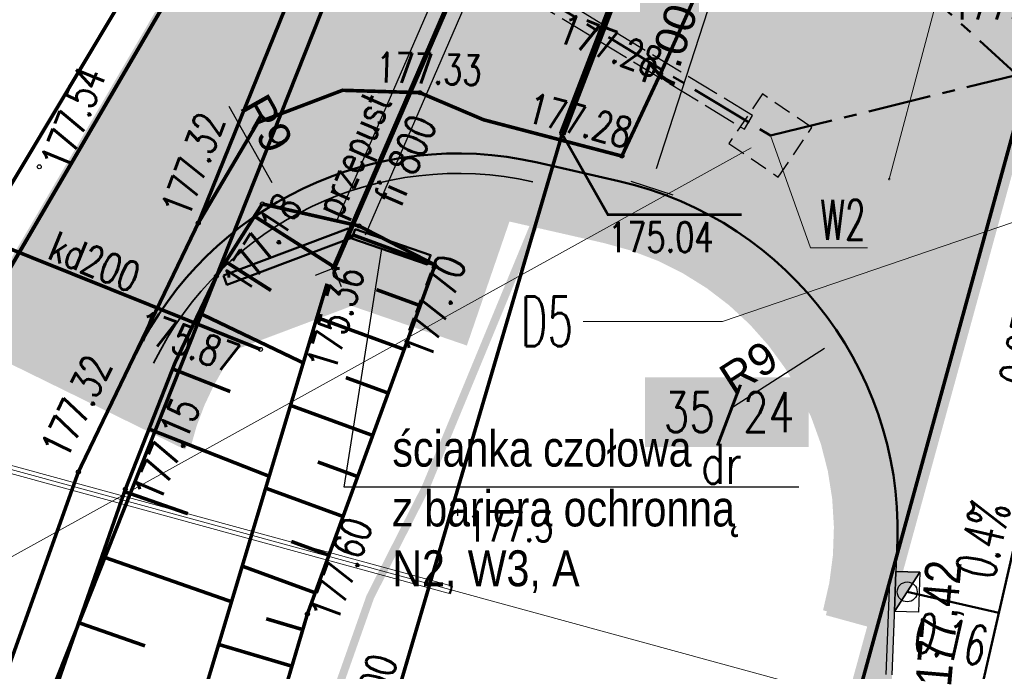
# Model space of a CAD drawing. Header units: metres. Extents: x 964 to 7125, y -212 to 9570.
# Tile 19 of 185: x 1630 to 1655, y 263 to 280. Entities that reach past the tile are written whole.
import ezdxf
from ezdxf import colors
from ezdxf.entities.mleader import LeaderData, LeaderLine
from ezdxf.enums import TextEntityAlignment as Align
from ezdxf.math import Vec2, Vec3

# ---------------------------------------------------------------- set-up
doc = ezdxf.new("R2010")
doc.units = ezdxf.units.M
for name, pattern in [('1', [1.5, 1, -0.5]), ('1053', [2, 1.5, -0.5]), ('1163', [2.5, 2, -0.5]), ('2217', [2, 1.5, -0.5]), ('2218', [1, 0.5, -0.5]), ('3820', [1.75, 1.25, -0.5]), ('ACAD_ISO02W100', [15, 12, -3]), ('CENTER', [50.800000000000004, 31.75, -6.35, 6.35, -6.35]), ('CENTER2', [1.125, 0.75, -0.125, 0.125, -0.125]), ('CIĄGłA', [0]), ('DASHED', [0.75, 0.5, -0.25])]:
    doc.linetypes.add(name, pattern=pattern)
for name, color, linetype, lineweight in [('- AGP-1_OPISY', 7, 'Continuous', 13), ('AGP1_granica_opracow', 7, 'Continuous', 15), ('AGP1_HATCH', 7, 'Continuous', 5), ('AGP1_KRAWEZNIKI NOWE', 7, 'Continuous', 30), ('IS-KD-brudna', 96, 'Continuous', 50), ('IS-KD-brudna-studnie', 96, 'Continuous', 30), ('IS-KD-opis', 96, 'Continuous', 30), ('IS-KD-opis-rzedne', 96, 'Continuous', 30), ('IS-KS-przylacze', 36, 'CENTER', 50), ('IS-przecisk', 251, 'Continuous', 30), ('IS-przecisk-opis', 7, 'Continuous', 30), ('IS-przecisk-rura-oslonowa', 7, 'Continuous', 30), ('IS-W-przylacze', 162, 'CENTER', 50), ('IS-W-przylacze-opis', 168, 'Continuous', 30), ('ZP_IE', 1, 'Continuous', 9), ('zz-balustrada', 5, 'FENCELINE1', 35), ('zz-drogi', 250, 'Continuous', 50)]:
    doc.layers.add(name, color=color, linetype=linetype, lineweight=lineweight)
for name, color, linetype in [('Budowlane - Opisy', 7, 'Continuous'), ('Dzialki', 7, 'Continuous'), ('Kontury', 7, 'Continuous'), ('Numery_dzialek', 7, 'Continuous'), ('Numery_uzytkow', 7, 'Continuous'), ('OT_Komunikacja', 7, 'Continuous'), ('OT_Rzedna', 7, 'Continuous'), ('OTK_L_0', 7, 'Continuous'), ('OTR_L_1', 7, 'Continuous'), ('OTR_T_0', 7, 'Continuous'), ('P_SUEP_L_0', 7, 'Continuous'), ('skarpa', 7, 'Continuous'), ('SUKP_E_T_0', 7, 'Continuous'), ('SUKP_L_0', 7, 'Continuous'), ('SUKR_T_0', 7, 'Continuous'), ('SUL_L_1', 7, 'Continuous'), ('telefon_D', 7, 'Continuous'), ('Uzytki', 7, 'Continuous'), ('zz-legenda', 7, 'Continuous'), ('zz-odwodnienie', 5, 'Continuous')]:
    doc.layers.add(name, color=color, linetype=linetype)
doc.layers.add('IS-viewport', color=254, linetype='Continuous', lineweight=0, plot=False)
doc.styles.add('ARIAL', font='arial.ttf')
doc.styles.add('IS', font='simplex.shx', dxfattribs={"width": 0.7})
doc.styles.add('IS-0.6', font='simplex.shx', dxfattribs={"width": 0.6})
doc.styles.get("Standard").update_dxf_attribs({"font": 'arial.ttf'})
doc.styles.add('STYL_ARIAL', font='simplex', dxfattribs={"width": 0.75, "oblique": 0.1})
doc.linetypes.add('FENCELINE1', pattern='A,6.35,-2.54,[133,ltypeshp.shx,S=2.54,R=0,X=-2.54,Y=0],-2.54,25.4', length=36.83)
doc.dimstyles.new('z1do1', dxfattribs={"dimtxt": 0.8, "dimasz": 0.5, "dimexe": 0.5, "dimexo": 0.5, "dimgap": 0.2, "dimtad": 1, "dimrnd": 0.05, "dimzin": 0, "dimdsep": 46, "dimtxsty": 'ARIAL', "dimcen": 0.09, "dimazin": 0, "dimtfac": 1, "dimtofl": 0, "dimtmove": 0, "dimatfit": 3, "dimfxl": 1, "dimtolj": 1, "dimtzin": 0, "dimarcsym": 0})

# ---------------------------------------------------------------- blocks, each defined once
blk = doc.blocks.new('d_wpust')
at = {"layer": 'zz-odwodnienie'}
blk.add_hatch(color=0, dxfattribs=at).paths.add_polyline_path([(-0.5, 0.6000000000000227), (-0.5, 0), (0.5, 0)])
at = {"layer": 'zz-odwodnienie', "color": 0}
for p, q in [((-0.5, 0.6000000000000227), (0.5, 0)), ((-0.5, 0), (-0.5, 0.6000000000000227)), ((-0.5, 0.6000000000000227), (0.5, 0.6000000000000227)), ((0.5, 0.6000000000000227), (0.5, 0)), ((0.5, 0), (-0.5, 0))]:
    blk.add_line(p, q, dxfattribs=at)
blk.add_lwpolyline([(-0.5, 0.6000000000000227), (-0.5, 0), (0.5, 0)], close=True, dxfattribs=at)
blk = doc.blocks.new('*D156')
at = {"layer": 'Defpoints', "color": 0, "transparency": 16777216}
for p in [(1649.366891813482, 281.9324036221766), (1646.161277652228, 275.6005691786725), (1647.2112025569, 275.2612982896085)]:
    blk.add_point(p, dxfattribs=at)
at = {"layer": 'zz-odwodnienie', "color": 0, "lineweight": -2, "transparency": 16777216}
for p, q in [((1648.891115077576, 282.0861452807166), (1647.841190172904, 282.4254161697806)), ((1648.16322525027, 281.7958977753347), (1646.315019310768, 276.0763459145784)), ((1646.735425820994, 275.4150399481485), (1645.685500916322, 275.7543108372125))]:
    blk.add_line(p, q, dxfattribs=at)
at = {"layer": 'zz-odwodnienie', "color": 0, "transparency": 16777216}
for points in [[(1648.083929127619, 281.8215213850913), (1648.242521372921, 281.770274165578), (1648.31696690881, 282.2716745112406)], [(1646.235723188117, 276.1019695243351), (1646.394315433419, 276.0507223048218), (1646.161277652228, 275.6005691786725)]]:
    blk.add_solid(points, dxfattribs=at)
at = {"layer": 'zz-odwodnienie', "color": 0, "transparency": 16777216, "insert": (1646.660141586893, 279.1232126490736), "char_height": 0.8, "attachment_point": 5, "rotation": 72.09237123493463, "style": 'ARIAL'}
blk.add_mtext('\\A1;7.00', dxfattribs=at)
blk = doc.blocks.new('*D157')
at = {"layer": 'Defpoints', "color": 0, "transparency": 16777216}
for p in [(1636.913620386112, 275.2990497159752), (1641.332810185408, 267.4587205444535)]:
    blk.add_point(p, dxfattribs=at)
at = {"layer": 'zz-legenda', "color": 0, "lineweight": -2, "transparency": 16777216}
for p, q in [((1635.591949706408, 277.6438988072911), (1636.668109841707, 275.7346235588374)), ((1641.242810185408, 267.4587205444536), (1641.422810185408, 267.4587205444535)), ((1641.332810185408, 267.3687205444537), (1641.332810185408, 267.5487205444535))]:
    blk.add_line(p, q, dxfattribs=at)
at = {"layer": 'zz-legenda', "color": 0, "transparency": 16777216}
blk.add_solid([(1636.740705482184, 275.7755419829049), (1636.59551420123, 275.69370513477), (1636.913620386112, 275.2990497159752)], dxfattribs=at)
at = {"layer": 'zz-legenda', "color": 0, "transparency": 16777216, "insert": (1636.537331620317, 277.2058140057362), "char_height": 0.8, "attachment_point": 5, "rotation": 299.40771689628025, "style": 'ARIAL'}
blk.add_mtext('\\A1;R9', dxfattribs=at)
blk = doc.blocks.new('*D160')
at = {"layer": 'Defpoints', "color": 0, "transparency": 16777216}
for p in [(1650.95541406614, 271.8425575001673), (1643.37307174, 266.9940438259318)]:
    blk.add_point(p, dxfattribs=at)
at = {"layer": 'zz-legenda', "color": 0, "lineweight": -2, "transparency": 16777216}
blk.add_line((1648.250505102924, 270.112908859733), (1650.534172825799, 271.5731956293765), dxfattribs=at)
at = {"layer": 'zz-legenda', "color": 0, "transparency": 16777216}
blk.add_solid([(1650.489279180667, 271.6434025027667), (1650.579066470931, 271.5029887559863), (1650.95541406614, 271.8425575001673)], dxfattribs=at)
at = {"layer": 'zz-legenda', "color": 0, "transparency": 16777216, "insert": (1648.63531867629, 271.0811979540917), "char_height": 0.8, "attachment_point": 5, "rotation": 32.5968006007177, "style": 'ARIAL'}
blk.add_mtext('\\A1;R9', dxfattribs=at)
blk = doc.blocks.new('OTRS')
at = {"color": 0}
blk.add_circle((0, 0), 0.05, dxfattribs=at)
blk = doc.blocks.new('OTRN')
at = {"color": 0}
blk.add_circle((0, 0), 0.05, dxfattribs=at)
blk = doc.blocks.new('_DotSmall')
at = {"color": 0, "linetype": 'ByBlock', "lineweight": 5, "const_width": 0.5}
blk.add_lwpolyline([(-0.0625, 0, 1), (0.0625, 0, 1)], format="xyb", close=True, dxfattribs=at)
blk = doc.blocks.new('*U131')
at = {"color": 0, "linetype": 'Continuous', "lineweight": -2}
blk.add_lwpolyline([(-0.06995979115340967, 1.041684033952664), (-0.5149972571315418, -0.9081727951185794), (-0.5362106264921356, 0.1223853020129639)], dxfattribs=at)
at = {"layer": 'IS-viewport'}
blk.add_line((-0.2225187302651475, -0.9749284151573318), (0.2225187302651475, 0.9749284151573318), dxfattribs=at)
at = {"color": 0, "linetype": 'Continuous', "lineweight": -2, "style": 'IS-0.6', "width": 0.6}
blk.add_attdef('OPIS-P', (0.04129957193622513, 1.529148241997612), '', height=0.9999999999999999, rotation=77.14298660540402, dxfattribs=at)
blk.add_attdef('OPIS-POD', text='', height=0.9999999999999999, rotation=77.14298660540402, dxfattribs=at).set_placement((0.2924785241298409, -0.06675561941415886), align=Align.TOP_CENTER)
blk.add_attdef('OPIS-L', text='', height=0.9999999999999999, rotation=77.14298660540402, dxfattribs=at).set_placement((-0.6262566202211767, -1.395637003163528), align=Align.RIGHT)
blk = doc.blocks.new('IS-opis-studni-L-0.6')
at = {"color": 0, "linetype": 'Continuous', "lineweight": 15, "transparency": 16777216}
blk.add_line((-3.5, 0), (0, 0), dxfattribs=at)
at = {"color": 0, "linetype": 'Continuous', "lineweight": -2, "transparency": 16777216, "style": 'IS-0.6', "width": 0.6}
for p in [(-1.75, 0.25), (-1.75, -1.25), (-1.75, -2.5)]:
    blk.add_attdef('000,00', text='', height=1, dxfattribs=at).set_placement(p, align=Align.CENTER)
blk.add_attdef('S0', text='', height=1.25, dxfattribs=at).set_placement((-3.75, 0), align=Align.MIDDLE_RIGHT)
blk = doc.blocks.new('_None', base_point=(2.5, 0))

msp = doc.modelspace()

# ---------------------------------------------------------------- hatches: boundary and pattern name
at = {"layer": 'AGP1_HATCH', "true_color": 0xc7c8ca, "transparency": 33554559}
h = msp.add_hatch(color=9, dxfattribs=at)
h.dxf.hatch_style = 1
edge = h.paths.add_edge_path()
edge.add_line((1651.869893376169, 264.6246712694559), (1656.421609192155, 281.1750997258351))
edge.add_line((1656.421609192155, 281.1750997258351), (1656.484967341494, 281.405475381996))
edge.add_line((1656.484967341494, 281.405475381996), (1653.268529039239, 282.3899545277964))
edge.add_line((1653.268529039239, 282.3899545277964), (1649.145487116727, 286.2059574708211))
edge.add_line((1649.145487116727, 286.2059574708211), (1648.176063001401, 287.6316265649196))
edge.add_line((1648.176063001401, 287.6316265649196), (1645.478754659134, 288.9555755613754))
edge.add_line((1645.478754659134, 288.9555755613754), (1644.078983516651, 291.592555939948))
edge.add_arc((1651.043365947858, 290.8873060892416), 7.000000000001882, 147.892355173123, 174.2176407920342, ccw=False)
edge.add_line((1645.114008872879, 294.607887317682), (1643.084356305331, 295.7942082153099))
edge.add_line((1643.084356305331, 295.7942082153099), (1640.46044681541, 291.3096720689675))
edge.add_line((1640.46044681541, 291.3096720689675), (1636.7772592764, 285.0104215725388))
edge.add_line((1636.7772592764, 285.0104215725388), (1623.457498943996, 293.0828483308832))
edge.add_line((1623.457498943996, 293.0828483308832), (1622.929989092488, 292.2332310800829))
edge.add_line((1622.929989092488, 292.2332310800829), (1636.272411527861, 284.147069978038))
edge.add_line((1636.272411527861, 284.147069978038), (1629.063319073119, 271.8053146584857))
edge.add_line((1629.063319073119, 271.8053146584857), (1634.5334414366, 269.1226269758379))
edge.add_arc((1641.332810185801, 267.4587205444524), 7.000000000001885, 143.469792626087, 166.2491136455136, ccw=False)
edge.add_line((1635.708008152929, 271.6254461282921), (1638.672182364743, 272.7410764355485))
edge.add_line((1638.672182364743, 272.7410764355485), (1641.49931832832, 271.7692516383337))
edge.add_line((1641.49931832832, 271.7692516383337), (1642.565228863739, 274.8700924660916))
edge.add_line((1642.565228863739, 274.8700924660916), (1645.038572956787, 274.3067796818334))
edge.add_arc((1643.37307174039, 266.9940438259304), 7.500000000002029, -15.617265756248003, 77.1695431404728, ccw=False)
edge.add_line((1650.596182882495, 264.9749684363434), (1651.869893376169, 264.6246712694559))
at = {"layer": 'AGP1_HATCH', "transparency": 33554625}
h = msp.add_hatch(dxfattribs=at)
h.set_pattern_fill('GRASS', color=8, scale=0.02)
h.set_pattern_definition([(90, (-261.6057629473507, 0), (-0.3592102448, 0.3592102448), [0.09525, -0.6231704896]), (45, (-261.6057629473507, 0), (-0.3592102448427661, 0.3592102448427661), [0.09525, -0.41275]), (135, (-261.6057629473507, 0), (-0.3592102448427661, -0.3592102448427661), [0.09525, -0.41275])])
edge = h.paths.add_edge_path()
edge.add_line((1656.421609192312, 281.1750997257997), (1656.12732490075, 280.1037389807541))
edge.add_arc((1693.613011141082, 442.3996465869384), 166.5687194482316, 256.9943948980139, 258.1500133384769)
edge.add_line((1659.408129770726, 279.380738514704), (1659.687923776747, 279.3204852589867))
edge.add_line((1659.687923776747, 279.3204852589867), (1659.805812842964, 279.8679188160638))
edge.add_line((1659.805812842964, 279.8679188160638), (1661.428610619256, 279.5184515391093))
edge.add_line((1661.428610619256, 279.5184515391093), (1661.310721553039, 278.9710179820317))
edge.add_line((1661.310721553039, 278.9710179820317), (1671.858992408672, 276.6994623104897))
edge.add_line((1671.858992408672, 276.6994623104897), (1672.890124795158, 277.4314030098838))
edge.add_line((1672.890124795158, 277.4314030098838), (1656.421609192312, 281.1750997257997))
edge = h.paths.add_edge_path()
edge.add_line((1672.890124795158, 277.4314030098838), (1671.858992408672, 276.6994623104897))
edge.add_line((1671.858992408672, 276.6994623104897), (1700.067020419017, 270.6249021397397))
edge.add_arc((1697.571881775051, 261.9819229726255), 8.995932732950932, -9.899978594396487, 73.89711847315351, ccw=False)
edge.add_line((1706.433859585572, 260.4352636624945), (1699.674548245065, 230.8202579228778))
edge.add_line((1699.674548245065, 230.8202579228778), (1699.038714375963, 230.9653696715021))
edge.add_line((1699.038714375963, 230.9653696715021), (1697.659528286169, 224.9226379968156))
edge.add_line((1697.659528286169, 224.9226379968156), (1693.427565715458, 225.8885363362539))
edge.add_line((1693.427565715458, 225.8885363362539), (1694.802276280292, 231.9116583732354))
edge.add_line((1694.802276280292, 231.9116583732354), (1691.417076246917, 230.9890328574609))
edge.add_line((1691.417076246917, 230.9890328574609), (1687.619809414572, 231.8557167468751))
edge.add_line((1687.619809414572, 231.8557167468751), (1687.208875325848, 230.0552605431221))
edge.add_line((1687.208875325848, 230.0552605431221), (1682.488514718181, 231.1293036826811))
edge.add_line((1682.488514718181, 231.1293036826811), (1682.900170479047, 232.9329218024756))
edge.add_line((1682.900170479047, 232.9329218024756), (1676.827230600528, 234.319002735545))
edge.add_line((1676.827230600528, 234.319002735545), (1675.092447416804, 235.4907377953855))
edge.add_arc((1674.59275734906, 234.8031445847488), 0.8499850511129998, 53.99321822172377, 167.1431079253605)
edge.add_line((1673.764082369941, 234.992280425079), (1672.473484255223, 229.3376865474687))
edge.add_line((1672.473484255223, 229.3376865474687), (1668.330036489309, 230.2833823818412))
edge.add_line((1668.330036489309, 230.2833823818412), (1668.697188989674, 231.8920150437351))
edge.add_line((1668.697188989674, 231.8920150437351), (1649.540477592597, 236.2643211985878))
edge.add_line((1649.540477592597, 236.2643211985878), (1649.540154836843, 236.2643948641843))
edge.add_line((1649.540154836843, 236.2643948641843), (1649.974062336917, 238.1655061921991))
edge.add_line((1649.974062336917, 238.1655061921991), (1646.074028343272, 239.0556455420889))
edge.add_line((1646.074028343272, 239.0556455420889), (1646.786081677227, 242.1754179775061))
edge.add_line((1646.786081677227, 242.1754179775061), (1651.996839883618, 262.8037986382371))
edge.add_arc((1649.233634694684, 263.5017936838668), 2.849999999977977, 345.8234528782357, 357.692915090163)
edge.add_line((1652.081324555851, 263.3870659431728), (1652.175551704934, 265.7259047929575))
edge.add_line((1652.175551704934, 265.7259047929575), (1643.651609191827, 234.6850997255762))
edge.add_line((1643.651609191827, 234.6850997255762), (1698.061609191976, 222.3150997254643))
edge.add_line((1698.061609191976, 222.3150997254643), (1709.121609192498, 269.1950997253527))
edge.add_line((1709.121609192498, 269.1950997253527), (1672.890124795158, 277.4314030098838))
at = {"layer": 'AGP1_HATCH', "transparency": 33554477}
h = msp.add_hatch(color=8, dxfattribs=at)
h.dxf.hatch_style = 1
h.paths.add_polyline_path([(1695.781931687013, 225.8640364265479), (1694.027059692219, 226.2645664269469), (1695.2442260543, 231.597427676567), (1696.999097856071, 231.1968974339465)], flags=16)
edge = h.paths.add_edge_path()
edge.add_arc((1698.717042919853, 465.5645542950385), 190.2882127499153, 257.0703403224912, 258.0782477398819)
edge.add_line((1659.408129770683, 279.3807385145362), (1700.062718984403, 270.6258284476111))
edge.add_line((1700.062718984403, 270.6258284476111), (1700.067878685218, 270.6246543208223))
edge.add_arc((1697.571881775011, 261.981922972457), 8.99593273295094, -9.899978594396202, 73.8914287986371, ccw=False)
edge.add_line((1706.433859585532, 260.4352636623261), (1699.674548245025, 230.8202579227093))
edge.add_line((1699.674548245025, 230.8202579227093), (1699.038714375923, 230.9653696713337))
edge.add_line((1699.038714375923, 230.9653696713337), (1697.659528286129, 224.9226379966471))
edge.add_line((1697.659528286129, 224.9226379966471), (1693.429270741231, 225.8924517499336))
edge.add_line((1693.429270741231, 225.8924517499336), (1694.808442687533, 231.9351207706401))
edge.add_line((1694.808442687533, 231.9351207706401), (1694.802276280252, 231.911658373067))
edge.add_line((1694.802276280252, 231.911658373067), (1691.417076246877, 230.9890328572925))
edge.add_line((1691.417076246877, 230.9890328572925), (1687.619809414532, 231.855716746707))
edge.add_line((1687.619809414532, 231.855716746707), (1687.208875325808, 230.0552605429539))
edge.add_line((1687.208875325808, 230.0552605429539), (1682.488514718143, 231.1293036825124))
edge.add_line((1682.488514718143, 231.1293036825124), (1682.900170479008, 232.9329218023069))
edge.add_line((1682.900170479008, 232.9329218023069), (1676.827230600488, 234.3190027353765))
edge.add_line((1676.827230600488, 234.3190027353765), (1675.092447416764, 235.4907377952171))
edge.add_arc((1674.59275734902, 234.8031445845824), 0.8499850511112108, 53.99321822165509, 167.1431079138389)
edge.add_line((1673.764082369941, 234.9922804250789), (1672.473484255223, 229.3376865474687))
edge.add_line((1672.473484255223, 229.3376865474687), (1668.330036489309, 230.2833823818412))
edge.add_line((1668.330036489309, 230.2833823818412), (1668.697188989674, 231.8920150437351))
edge.add_line((1668.697188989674, 231.8920150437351), (1649.540477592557, 236.2643211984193))
edge.add_line((1649.540477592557, 236.2643211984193), (1649.540209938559, 236.2646362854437))
edge.add_line((1649.540209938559, 236.2646362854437), (1649.974117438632, 238.1657476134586))
edge.add_line((1649.974117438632, 238.1657476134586), (1646.074028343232, 239.0556455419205))
edge.add_line((1646.074028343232, 239.0556455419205), (1646.786081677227, 242.1754179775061))
edge.add_line((1646.786081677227, 242.1754179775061), (1651.996839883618, 262.8037986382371))
edge.add_arc((1649.233634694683, 263.5017936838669), 2.849999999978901, 345.8234528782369, 357.6929150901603)
edge.add_line((1652.081324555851, 263.3870659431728), (1652.176031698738, 265.7378188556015))
edge.add_line((1652.176031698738, 265.7378188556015), (1652.3519190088, 266.3773577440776))
edge.add_line((1652.3519190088, 266.3773577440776), (1652.231202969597, 263.3810276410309))
edge.add_arc((1649.233634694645, 263.501793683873), 3.000000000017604, 345.82345287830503, 357.69291509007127, ccw=False)
edge.add_line((1652.142271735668, 262.767062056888), (1646.932321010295, 242.1420404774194))
edge.add_line((1646.932321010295, 242.1420404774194), (1649.857107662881, 241.4744904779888))
edge.add_arc((1649.632042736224, 240.497337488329), 1.002737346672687, -9.8722114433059, 77.02943066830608, ccw=False)
edge.add_line((1650.619932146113, 240.3254168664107), (1649.720050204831, 236.3771931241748))
edge.add_line((1649.720050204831, 236.3771931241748), (1672.72777492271, 231.1259360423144))
edge.add_line((1672.72777492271, 231.1259360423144), (1673.617843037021, 235.0256579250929))
edge.add_arc((1674.59275734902, 234.8031445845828), 0.9999850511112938, 54.147005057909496, 167.143107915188, ccw=False)
edge.add_line((1675.178456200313, 235.6136548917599), (1676.887949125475, 234.4590017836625))
edge.add_line((1676.887949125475, 234.4590017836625), (1691.413853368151, 231.143625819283))
edge.add_line((1691.413853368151, 231.143625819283), (1694.840114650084, 232.077442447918))
edge.add_line((1694.840114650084, 232.077442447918), (1699.561685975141, 230.999872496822))
edge.add_line((1699.561685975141, 230.999872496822), (1706.286755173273, 260.464850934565))
edge.add_arc((1697.571881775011, 261.9819229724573), 8.845932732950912, 350.1249919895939, 433.863969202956)
edge.add_line((1700.030332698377, 270.4793664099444), (1659.317902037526, 279.2464152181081))
edge.add_arc((1693.613011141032, 442.3996465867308), 166.7187194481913, 256.9978913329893, 258.1291453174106, ccw=False)
edge.add_line((1656.103480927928, 279.9552974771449), (1656.139164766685, 280.1010047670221))
at = {"layer": 'AGP1_HATCH', "true_color": 0xafd9aa, "transparency": 33554559}
h = msp.add_hatch(color=9, dxfattribs=at)
h.dxf.hatch_style = 1
h.paths.add_polyline_path([(1646.034458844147, 270.8418012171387), (1650.142715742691, 270.8418012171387), (1650.142715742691, 269.0940822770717), (1646.034458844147, 269.0940822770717)])

# ---------------------------------------------------------------- linework, layer by layer
at = {"layer": '- AGP-1_OPISY', "color": 8, "linetype": 'CIĄGłA', "lineweight": 0}
msp.add_lwpolyline([(1656.421607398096, 281.1751001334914), (1649.881609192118, 257.3950997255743), (1643.651606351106, 234.6851003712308)], dxfattribs=at)
at = {"color": 217, "linetype": 'DASHED', "ltscale": 2, "true_color": 0x93278f, "const_width": 0.2}
msp.add_lwpolyline([(1655.666619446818, 303.7613826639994), (1653.265820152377, 298.876069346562), (1640.52718124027, 268.0794517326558), (1639.136503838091, 265.3355820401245), (1634.788505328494, 253.0325064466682), (1632.905409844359, 247.2424818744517), (1627.597322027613, 228.9483571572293)], dxfattribs=at)
at = {"layer": 'AGP1_granica_opracow', "color": 244, "linetype": 'CENTER2', "lineweight": 9, "ltscale": 5, "true_color": 0x991b1e, "const_width": 0.2}
msp.add_lwpolyline([(1636.272411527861, 284.147069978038), (1629.063319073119, 271.8053146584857), (1634.5334414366, 269.1226269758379, -0.09972214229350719), (1635.708008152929, 271.6254461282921), (1638.672182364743, 272.7410764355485), (1641.49931832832, 271.7692516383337), (1642.565228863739, 274.8700924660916), (1645.038572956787, 274.3067796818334, -0.428532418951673), (1650.596182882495, 264.9749684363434), (1651.869893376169, 264.6246712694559), (1656.421609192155, 281.1750997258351), (1656.484967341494, 281.405475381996), (1653.268529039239, 282.3899545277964), (1649.145487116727, 286.2059574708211), (1648.176063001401, 287.6316265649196), (1645.478754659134, 288.9555755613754), (1644.078983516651, 291.592555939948, -0.1153735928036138), (1645.114008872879, 294.607887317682), (1643.084356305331, 295.7942082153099), (1640.46044681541, 291.3096720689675), (1636.7772592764, 285.0104215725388), (1623.457498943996, 293.0828483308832), (1622.929989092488, 292.2332310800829)], format="xyb", close=True, dxfattribs=at)
at = {"layer": 'AGP1_granica_opracow', "color": 8, "linetype": 'CENTER2', "lineweight": 9, "ltscale": 5, "const_width": 0.5}
msp.add_lwpolyline([(1709.121609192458, 269.1950997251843), (1656.421609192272, 281.1750997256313), (1643.651609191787, 234.6850997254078), (1698.061609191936, 222.3150997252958), (1709.121609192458, 269.1950997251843)], dxfattribs=at)
at = {"layer": 'AGP1_granica_opracow', "lineweight": 35}
msp.add_lwpolyline([(1651.869893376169, 264.6246712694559), (1655.891189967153, 279.2464500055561)], dxfattribs=at)
at = {"layer": 'AGP1_KRAWEZNIKI NOWE', "color": 8, "linetype": 'CIĄGłA'}
for p, q in [((1652.231202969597, 263.3810276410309), (1652.351919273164, 266.377361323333)), ((1652.081324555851, 263.3870659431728), (1652.176031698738, 265.7378188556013))]:
    msp.add_line(p, q, dxfattribs=at)
at = {"layer": 'AGP1_KRAWEZNIKI NOWE', "color": 18, "linetype": 'CIĄGłA', "true_color": 0x000000}
for p, q in [((1652.351919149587, 266.3773582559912), (1652.351919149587, 266.3773582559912)), ((1652.17603158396, 265.7378160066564), (1652.17603158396, 265.7378160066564))]:
    msp.add_line(p, q, dxfattribs=at)
at = {"layer": 'Budowlane - Opisy', "color": 8, "lineweight": 15}
msp.add_lwpolyline([(1652.157571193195, 275.8181277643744), (1660.365989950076, 306.6752016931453), (1663.047137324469, 306.6752016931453)], dxfattribs=at)
at = {"layer": 'Dzialki', "color": 8, "const_width": 0.09}
for points in [[(1624.06160919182, 263.265099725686), (1637.101609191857, 285.5650997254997)], [(1656.421609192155, 281.175099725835), (1649.881609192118, 257.3950997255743)]]:
    msp.add_lwpolyline(points, dxfattribs=at)
at = {"layer": 'IS-KD-brudna', "color": 8}
for p, q in [((1657.305653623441, 275.4246612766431), (1652.859642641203, 255.9452115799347)), ((1652.611744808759, 265.4631653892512), (1654.912191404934, 264.9381089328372))]:
    msp.add_line(p, q, dxfattribs=at)
at = {"layer": 'IS-KD-brudna-studnie', "color": 8}
msp.add_circle((1652.611744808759, 265.4631653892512), 0.25, dxfattribs=at)
at = {"layer": 'IS-KS-przylacze', "ltscale": 0.05}
msp.add_line((1655.607034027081, 278.2132407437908), (1648.076608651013, 285.1050974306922), dxfattribs=at)
at = {"layer": 'IS-przecisk', "linetype": 'DASHED', "ltscale": 0.9}
msp.add_lwpolyline([(1649.376600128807, 275.8683657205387), (1650.21996361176, 277.1088245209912), (1648.979504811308, 277.9521880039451), (1648.136141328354, 276.7117292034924)], close=True, dxfattribs=at)
at = {"layer": 'IS-przecisk-rura-oslonowa', "linetype": 'ACAD_ISO02W100', "ltscale": 0.07}
msp.add_lwpolyline([(1648.733396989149, 277.413622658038), (1619.913081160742, 294.8801447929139), (1619.7057633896, 294.5380638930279), (1648.526079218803, 277.0715417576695)], close=True, dxfattribs=at)
at = {"layer": 'IS-W-przylacze', "ltscale": 0.05}
for p, q in [((1619.046334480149, 295.1715728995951), (1649.178052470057, 276.9102768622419)), ((1649.178052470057, 276.9102768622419), (1655.687845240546, 278.5070773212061))]:
    msp.add_line(p, q, dxfattribs=at)
at = {"layer": 'Kontury', "color": 251, "linetype": '2217', "true_color": 0x636466, "const_width": 0.09}
for points in [[(1647.731609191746, 303.7450997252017), (1620.677109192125, 257.4580997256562)], [(1656.421609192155, 281.175099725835), (1649.881609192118, 257.3950997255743)]]:
    msp.add_lwpolyline(points, dxfattribs=at)
at = {"layer": 'OT_Komunikacja', "color": 251, "true_color": 0x636466}
for q in [(1637.756609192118, 273.4013997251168), (1638.405309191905, 273.1200997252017)]:
    msp.add_line((1638.221609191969, 273.5850997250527), q, dxfattribs=at)
at = {"layer": 'OT_Komunikacja', "color": 8, "linetype": '1053', "const_width": 0.09}
msp.add_lwpolyline([(1647.511609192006, 280.8950997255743), (1644.321609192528, 282.1150997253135), (1641.511609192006, 283.785099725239), (1640.331609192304, 285.445099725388), (1640.191609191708, 287.9750997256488), (1634.821609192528, 274.7150997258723), (1636.31160919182, 277.2350997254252), (1638.441609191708, 278.0450997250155), (1640.381609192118, 277.9850997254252), (1641.981609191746, 277.3050997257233), (1645.451609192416, 276.3950997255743), (1646.421609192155, 278.4650997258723), (1647.511609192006, 280.8950997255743)], dxfattribs=at)
at = {"layer": 'OT_Komunikacja', "color": 8, "linetype": '1', "const_width": 0.125}
msp.add_lwpolyline([(1638.221609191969, 273.5850997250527), (1644.241609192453, 287.4650997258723)], dxfattribs=at)
at = {"layer": 'OTK_L_0', "color": 8, "linetype": '1053', "const_width": 0.09}
for points in [[(1631.812409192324, 268.4703997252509), (1634.821609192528, 274.7150997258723)], [(1627.212009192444, 255.6028997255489), (1631.812409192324, 268.4703997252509)]]:
    msp.add_lwpolyline(points, dxfattribs=at)
at = {"layer": 'OTR_L_1', "color": 8, "linetype": '3820', "const_width": 0.09}
for points in [[(1636.42840919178, 275.1933997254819), (1635.278409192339, 273.3833997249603)], [(1638.853409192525, 274.6433997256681), (1636.42840919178, 275.1933997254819)], [(1640.763409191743, 273.6623997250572), (1638.853409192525, 274.6433997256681)], [(1637.559409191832, 264.9053997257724), (1640.763409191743, 273.6623997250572)], [(1635.278409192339, 273.3833997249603), (1634.241409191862, 271.2183997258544)], [(1632.330009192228, 254.1499997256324), (1638.05340919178, 273.1933997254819)], [(1638.05340919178, 273.1933997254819), (1632.330009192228, 254.1499997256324)], [(1640.39030919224, 272.6425997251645), (1639.291709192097, 273.0445997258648)], [(1634.241409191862, 271.2183997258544), (1632.992409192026, 268.0383997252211)], [(1634.177409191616, 271.0553997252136), (1635.623409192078, 270.4874997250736)], [(1639.587709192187, 270.4490997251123), (1638.525009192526, 270.8378997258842)], [(1638.821509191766, 268.3549997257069), (1637.820509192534, 268.7211997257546)], [(1632.992409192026, 268.0383997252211), (1628.654409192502, 255.6233997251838)], [(1632.971409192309, 267.9782997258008), (1634.56170919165, 267.4226997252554)], [(1638.099809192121, 266.3822997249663), (1637.156809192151, 266.7272997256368)], [(1634.211109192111, 253.6159997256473), (1637.559409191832, 264.9053997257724)], [(1631.822109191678, 264.6890997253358), (1633.485109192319, 264.1079997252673)], [(1637.443909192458, 264.5160997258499), (1636.526509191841, 264.7881997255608)]]:
    msp.add_lwpolyline(points, dxfattribs=at)
at = {"layer": 'P_SUEP_L_0', "color": 251, "linetype": '1163', "true_color": 0x636466, "const_width": 0.09}
msp.add_lwpolyline([(1628.119509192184, 255.3452997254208), (1641.668609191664, 289.4790997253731)], dxfattribs=at)
at = {"layer": 'skarpa', "color": 8, "const_width": 0.09}
for points in [[(1636.232109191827, 274.8843997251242), (1638.271509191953, 273.5886997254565)], [(1640.763409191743, 273.6623997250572), (1638.723909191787, 274.4085997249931)], [(1635.509109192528, 273.7464997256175), (1636.647109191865, 273.0233997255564)], [(1634.836909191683, 272.4615997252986), (1637.456409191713, 271.206899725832)], [(1639.988309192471, 271.5439997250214), (1637.798509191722, 272.3451997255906)], [(1639.198909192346, 269.3863997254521), (1637.136109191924, 270.1410997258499)], [(1633.585009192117, 269.5471997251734), (1636.601509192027, 268.3623997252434)], [(1638.455309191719, 267.3538997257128), (1636.512009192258, 268.0648997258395)], [(1632.403209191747, 266.3520997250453), (1635.655709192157, 265.2155997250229)], [(1637.75470919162, 265.4392997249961), (1635.924209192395, 266.1089997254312)], [(1637.171809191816, 263.5985997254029), (1635.333609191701, 264.1437997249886)]]:
    msp.add_lwpolyline(points, dxfattribs=at)
at = {"layer": 'SUKP_L_0', "color": 251, "true_color": 0x636466, "const_width": 0.09}
for points in [[(1646.630609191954, 283.9060997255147), (1643.952609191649, 276.9470997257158)], [(1643.952609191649, 276.9470997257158), (1634.907609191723, 246.2120997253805)], [(1627.341609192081, 275.175099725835), (1636.381609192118, 271.5450997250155)]]:
    msp.add_lwpolyline(points, dxfattribs=at)
at = {"layer": 'SUKR_T_0', "color": 251, "true_color": 0x636466, "const_width": 0.065}
msp.add_lwpolyline([(1643.952609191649, 276.9470997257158), (1645.101309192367, 274.923999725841), (1648.456009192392, 274.923999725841)], dxfattribs=at)
at = {"layer": 'SUL_L_1', "color": 251, "true_color": 0x636466, "const_width": 0.175}
msp.add_lwpolyline([(1643.952609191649, 276.9470997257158), (1646.630609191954, 283.9060997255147)], dxfattribs=at)
at = {"layer": 'telefon_D', "color": 251, "true_color": 0x636466, "const_width": 0.09}
msp.add_lwpolyline([(1650.097509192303, 309.0297997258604), (1619.426009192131, 257.8131997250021)], dxfattribs=at)
at = {"layer": 'Uzytki', "color": 251, "linetype": '2218', "true_color": 0x636466, "const_width": 0.09}
for points in [[(1647.731609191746, 303.7450997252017), (1620.677109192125, 257.4580997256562)], [(1649.881609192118, 257.3950997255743), (1656.421609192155, 281.175099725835)]]:
    msp.add_lwpolyline(points, dxfattribs=at)
at = {"layer": 'ZP_IE', "color": 8}
for points in [[(1613.255982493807, 267.515920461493), (1615.230176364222, 272.6055346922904), (1651.347915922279, 262.7267181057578)], [(1624.170303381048, 270.2636852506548), (1641.204086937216, 265.6041860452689), (1641.151316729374, 265.4112734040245), (1624.117533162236, 270.0707725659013), (1624.169297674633, 270.2639603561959)]]:
    msp.add_lwpolyline(points, dxfattribs=at)
at = {"layer": 'zz-balustrada', "ltscale": 0.05}
msp.add_arc((1641.332810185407, 267.4587205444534), 8.5, 77.16954314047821, 153.875488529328, dxfattribs=at)
at = {"layer": 'zz-drogi'}
msp.add_line((1645.371673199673, 275.7693268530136), (1643.33141164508, 276.2340035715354), dxfattribs=at)
for points in [[(1635.452935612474, 273.3992889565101), (1638.57990923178, 274.5761922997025), (1638.66797133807, 274.3422156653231), (1635.540997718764, 273.1653123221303)], [(1638.75830200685, 274.5619796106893), (1640.649675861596, 273.9118219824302), (1640.568406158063, 273.675400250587), (1638.677032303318, 274.3255578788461)]]:
    msp.add_lwpolyline(points, close=True, dxfattribs=at)
for centre, start, end in [((1641.332810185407, 267.4587205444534), 77.16954314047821, 153.875488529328), ((1643.37307174, 266.9940438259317), 355.9148531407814, 77.16954314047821)]:
    msp.add_arc(centre, 9, start, end, dxfattribs=at)
at = {"layer": 'zz-odwodnienie'}
for p, q in [((1638.283569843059, 274.7332336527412), (1643.874642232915, 287.6242776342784)), ((1639.01751141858, 274.4149102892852), (1644.608583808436, 287.3059542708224))]:
    msp.add_line(p, q, dxfattribs=at)
msp.add_lwpolyline([(1649.89433140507, 268.0884417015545), (1638.479578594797, 268.0884417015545), (1639.43015840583, 274.0666716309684)], dxfattribs=at)
msp.add_lwpolyline([(1649.89433140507, 268.0884417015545), (1638.479578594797, 268.0884417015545), (1639.43015840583, 274.0666716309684)], dxfattribs=at)

# ---------------------------------------------------------------- block references
at = {"layer": 'Budowlane - Opisy', "color": 8, "lineweight": 15, "xscale": 0.1, "yscale": 0.1, "zscale": 0.1, "rotation": 255.1034920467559}
msp.add_blockref('_DotSmall', (1652.157571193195, 275.8181277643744), dxfattribs=at)
at = {"layer": 'IS-KD-opis', "color": 8}
ref = msp.add_blockref('*U131', (1655.837456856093, 268.9920039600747), dxfattribs=at)
ref.add_attrib('OPIS-P', '0.25', (1655.878756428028, 270.5211522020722), dxfattribs={"layer": '0', "color": 0, "linetype": 'Continuous', "lineweight": -2, "height": 0.9999999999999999, "rotation": 77.14298660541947, "style": 'IS-0.6', "width": 0.5999999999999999})
ref.add_attrib('OPIS-L', '0.4%', dxfattribs={"layer": '0', "color": 0, "linetype": 'Continuous', "lineweight": -2, "height": 0.9999999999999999, "rotation": 77.14298660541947, "style": 'IS-0.6', "width": 0.5999999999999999}).set_placement((1655.211200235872, 267.5963669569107), align=Align.RIGHT)
at = {"layer": 'OT_Rzedna', "color": 251, "true_color": 0x636466}
for name, p in [('OTRS', (1646.421609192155, 278.4650997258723)), ('OTRS', (1640.381609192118, 277.9850997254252)), ('OTRS', (1645.451609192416, 276.3950997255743)), ('OTRS', (1630.831609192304, 276.12509972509)), ('OTRS', (1636.431609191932, 275.195099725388)), ('OTRS', (1634.821609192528, 274.7150997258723)), ('OTRS', (1638.221609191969, 273.5850997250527)), ('OTRS', (1640.741609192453, 273.605099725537)), ('OTRN', (1641.56160919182, 267.1650997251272))]:
    msp.add_blockref(name, p, dxfattribs=at)
at = {"layer": 'OTR_T_0', "color": 8, "rotation": 67.00168}
for p in [(1638.853409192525, 274.6433997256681), (1635.278409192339, 273.3833997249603), (1631.812409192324, 268.4703997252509), (1632.992409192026, 268.0383997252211), (1637.559409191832, 264.9053997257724)]:
    msp.add_blockref('OTRS', p, dxfattribs=at)
at = {"layer": 'SUKR_T_0', "color": 251, "true_color": 0x636466}
for p in [(1643.952609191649, 276.9470997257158), (1636.381609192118, 271.5450997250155)]:
    msp.add_blockref('OTRS', p, dxfattribs=at)
at = {"layer": 'zz-odwodnienie', "color": 8, "linetype": 'CIĄGłA', "lineweight": 0, "rotation": 268.1027122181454}
msp.add_blockref('d_wpust', (1652.311909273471, 265.4730977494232), dxfattribs=at)

# ---------------------------------------------------------------- texts
at = {"layer": 'IS-KD-opis', "color": 8, "style": 'IS-0.6', "width": 0.6}
msp.add_text('0.16', height=1, rotation=347.1429865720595, dxfattribs=at).set_placement((1652.719159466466, 263.9904000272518))
at = {"layer": 'Numery_dzialek', "color": 114, "true_color": 0x139b48, "style": 'STYL_ARIAL', "width": 0.75}
msp.add_text('35/24', height=1, dxfattribs=at).set_placement((1648.137909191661, 269.969399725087), align=Align.MIDDLE_CENTER)
at = {"layer": 'Numery_uzytkow', "color": 251, "true_color": 0x636466, "style": 'STYL_ARIAL', "width": 0.75}
msp.add_text('dr', height=1, dxfattribs=at).set_placement((1647.948509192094, 268.6735997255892), align=Align.MIDDLE_CENTER)
at = {"layer": 'OT_Komunikacja', "color": 251, "true_color": 0x636466, "style": 'STYL_ARIAL', "width": 0.75}
for s, p in [('przepust', (1639.334209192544, 277.9204997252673)), ('fi 800', (1640.480209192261, 277.3474997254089))]:
    msp.add_text(s, height=0.75, rotation=66.55280000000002, dxfattribs=at).set_placement(p, align=Align.MIDDLE_RIGHT)
at = {"layer": 'OT_Rzedna', "color": 251, "true_color": 0x636466, "style": 'STYL_ARIAL', "width": 0.75}
for s, p in [('177.4', (1653.721609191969, 280.1925997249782)), ('177.3', (1641.56160919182, 267.1025997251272))]:
    msp.add_text(s, height=0.75, dxfattribs=at).set_placement(p, align=Align.MIDDLE_LEFT)
for s, rotation, p in [('177.28', 339.0709, (1646.399309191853, 278.6938997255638)), ('175.36', 73.272, (1638.648909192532, 273.5914997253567))]:
    msp.add_text(s, height=0.75, rotation=rotation, dxfattribs=at).set_placement(p, align=Align.MIDDLE_RIGHT)
for s, rotation, p in [('177.33', 358.2285, (1641.914909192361, 277.943499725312)), ('177.28', 345.1819, (1645.522709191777, 276.3704997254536)), ('177.18', 57.31200000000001, (1637.646009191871, 275.0060997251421))]:
    msp.add_text(s, height=0.75, rotation=rotation, dxfattribs=at).set_placement(p, align=Align.BOTTOM_RIGHT)
msp.add_text('177.54', height=0.75, rotation=68.1659, dxfattribs=at).set_placement((1631.184409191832, 276.1112997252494), align=Align.MIDDLE_LEFT)
msp.add_text('177.32', height=0.75, rotation=69.43, dxfattribs=at).set_placement((1634.782609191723, 274.7296997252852), align=Align.BOTTOM_LEFT)
msp.add_text('177.70', height=0.75, rotation=69.5508, dxfattribs=at).set_placement((1640.858009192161, 273.984899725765), align=Align.TOP_RIGHT)
at = {"layer": 'OTR_T_0', "color": 251, "true_color": 0x636466, "style": 'STYL_ARIAL', "width": 0.75}
for s, rotation, p in [('177.32', 64.1746, (1630.844409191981, 269.0838997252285)), ('177.15', 66.99999999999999, (1633.165009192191, 267.9650997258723)), ('177.60', 69.9035, (1637.596609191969, 264.9103997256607))]:
    msp.add_text(s, height=0.75, rotation=rotation, dxfattribs=at).set_placement(p, align=Align.TOP_LEFT)
at = {"layer": 'SUKP_E_T_0', "color": 251, "true_color": 0x636466, "style": 'STYL_ARIAL', "width": 0.75}
for s, rotation, p in [('kd200', 337.6403, (1632.221614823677, 273.7449130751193)), ('ks200', 73.686, (1639.14955448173, 262.7734429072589))]:
    msp.add_text(s, height=0.75, rotation=rotation, dxfattribs=at).set_placement(p, align=Align.MIDDLE_CENTER)
at = {"layer": 'SUKR_T_0', "color": 251, "true_color": 0x636466, "style": 'STYL_ARIAL', "width": 0.75}
msp.add_text('175.04', height=0.75, dxfattribs=at).set_placement((1645.101309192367, 274.736499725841), align=Align.TOP_LEFT)
msp.add_text('175.87', height=0.75, rotation=339.7451, dxfattribs=at).set_placement((1635.799015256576, 271.2759078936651), align=Align.MIDDLE_RIGHT)
at = {"layer": 'zz-odwodnienie', "insert": (1639.692976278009, 269.5050176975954), "char_height": 0.9, "width": 11.23867872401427, "attachment_point": 1}
msp.add_mtext('{\\fArial Narrow|b0|i0|c238|p34;ścianka czołowa \\Pz bariera ochronną \\PN2, W3, A}', dxfattribs=at)
at = {"layer": 'zz-odwodnienie', "color": 8, "insert": (1652.813068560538, 263.1411667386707), "char_height": 0.9, "width": 5.784085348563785, "attachment_point": 1, "rotation": 85.08913174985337}
msp.add_mtext('{\\fArial Narrow|b0|i0|c238|p34;177,42}', dxfattribs=at)

# ---------------------------------------------------------------- dimensions: what is measured, and where the dimension line sits
at = {"layer": 'zz-legenda'}
dim = msp.add_radius_dim(center=(1641.332810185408, 267.4587205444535), mpoint=(1636.913620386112, 275.2990497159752), dimstyle='z1do1', override={"dimdec": 0}, dxfattribs=at)
dim.commit()
dim.dimension.update_dxf_attribs({"geometry": '*D157', "text_midpoint": (1636.537331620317, 277.2058140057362)})
dim = msp.add_radius_dim(center=(1643.37307174, 266.9940438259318), mpoint=(1650.95541406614, 271.8425575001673), dimstyle='z1do1', override={"dimdec": 0}, dxfattribs=at)
dim.commit()
dim.dimension.update_dxf_attribs({"geometry": '*D160', "text_midpoint": (1648.963109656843, 270.5685824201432), "dimtype": 164})
at = {"layer": 'zz-odwodnienie'}
dim = msp.add_aligned_dim(p1=(1649.366891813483, 281.9324036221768), p2=(1647.211202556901, 275.2612982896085), distance=-1.103379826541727, dimstyle='z1do1', dxfattribs=at)
dim.commit()
dim.dimension.update_dxf_attribs({"geometry": '*D156', "text_midpoint": (1646.660141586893, 279.1232126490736)})

# ---------------------------------------------------------------- leaders
at = {"layer": 'IS-KD-opis-rzedne', "color": 8}
ml = msp.add_multileader_block('Standard', dxfattribs=at)
ml.set_content('IS-opis-studni-L-0.6', color=8)
ml.set_attribute('S0', 'D5', width=0)
ml.set_attribute('000,00', '177,37', width=0)
ml.set_attribute('000,00', '176,05', width=0)
ml.set_attribute('000,00', '', width=0)
ml.set_leader_properties(linetype='Continuous', lineweight=9)
ml.set_arrow_properties(name='NONE')
ml.build(insert=Vec2(0, 0))
ml.multileader.update_dxf_attribs({"has_dogleg": 0, "text_left_attachment_type": 6, "text_right_attachment_type": 6, "dogleg_length": 0, "arrow_head_size": 5, "block_connection_type": 1})
ctx = ml.context
ctx.base_point, ctx.char_height, ctx.arrow_head_size, ctx.landing_gap_size, ctx.plane_origin = Vec3(1647.9778378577, 272.2483314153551), 20, 5, 5, Vec3(1662.104702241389, 272.6981209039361)
ctx.left_attachment, ctx.right_attachment, ctx.text_align_type, ctx.attachment_type = 6, 6, 2, 1
notes = []
notes.append((ctx, [(0, (1, 1, 0), (1647.9778378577, 272.2483314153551), (-1, 0), 0, [(0, [(1657.305653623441, 275.4246612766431)], 0, [])])]))
ctx.block.insert = Vec3(1647.9778378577, 272.2483314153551)
at = {"layer": 'IS-przecisk-opis'}
ml = msp.add_multileader_mtext('Standard', dxfattribs=at)
ml.set_content('{\\W0.6;Komora przewiertu}', color=256, style='IS')
ml.set_leader_properties(linetype='Continuous', lineweight=9)
ml.set_arrow_properties(name='NONE')
ml.build(insert=Vec2(0, 0))
ml.multileader.update_dxf_attribs({"has_dogleg": 0, "text_left_attachment_type": 6, "text_right_attachment_type": 6, "dogleg_length": 0, "arrow_head_size": 0.25})
ctx = ml.context
ctx.base_point, ctx.char_height, ctx.arrow_head_size, ctx.landing_gap_size, ctx.plane_origin = Vec3(1621.211975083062, 266.2597317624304), 1, 0.25, 0.2, Vec3(1657.715992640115, 316.2931486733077)
ctx.left_attachment, ctx.right_attachment, ctx.text_align_type = 6, 6, 2
notes.append((ctx, [(0, (1, 1, 0), (1629.983403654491, 266.2597317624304), (-1, 0), 0, [(0, [(1648.69415385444, 276.6035976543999)], 0, [])])]))
ctx.mtext.insert, ctx.mtext.alignment, ctx.mtext.line_spacing_style, ctx.mtext.flow_direction = Vec3(1629.783403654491, 267.5930650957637), 3, 2, 5
at = {"layer": 'IS-W-przylacze-opis'}
ml = msp.add_multileader_mtext('Standard', dxfattribs=at)
ml.set_content('W3', color=256, style='IS-0.6')
ml.set_leader_properties(linetype='Continuous', lineweight=9)
ml.set_arrow_properties(name='NONE')
ml.build(insert=Vec2(0, 0))
ml.multileader.update_dxf_attribs({"has_dogleg": 0, "text_left_attachment_type": 6, "text_right_attachment_type": 6, "dogleg_length": 0, "arrow_head_size": 0.25})
ctx = ml.context
ctx.base_point, ctx.char_height, ctx.arrow_head_size, ctx.landing_gap_size, ctx.plane_origin, ctx.plane_x_axis, ctx.plane_y_axis = Vec3(1652.250810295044, 284.6055874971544), 1, 0.25, 0.25, Vec3(1615.655607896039, 277.0952974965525), Vec3(1, -5.419996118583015e-10), Vec3(5.419996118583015e-10, 1)
ctx.left_attachment, ctx.right_attachment, ctx.text_align_type = 6, 6, 2
notes.append((ctx, [(1, (1, 1, 0), (1653.836524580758, 284.6055874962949), (-1, 5.419996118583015e-10), 0, [(0, [(1656.425656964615, 278.6880566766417)], 0, [])])]))
ctx.mtext.insert, ctx.mtext.text_direction, ctx.mtext.rotation, ctx.mtext.alignment, ctx.mtext.line_spacing_style, ctx.mtext.flow_direction = Vec3(1653.586524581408, 285.8055874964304), Vec3(1, -5.419996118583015e-10), 6.283185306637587, 3, 2, 5
ml = msp.add_multileader_mtext('Standard', dxfattribs=at)
ml.set_content('W2', color=256, style='IS-0.6')
ml.set_leader_properties(linetype='Continuous', lineweight=9)
ml.set_arrow_properties(name='NONE')
ml.build(insert=Vec2(0, 0))
ml.multileader.update_dxf_attribs({"has_dogleg": 0, "text_left_attachment_type": 6, "text_right_attachment_type": 6, "dogleg_length": 0, "arrow_head_size": 0.25})
ctx = ml.context
ctx.base_point, ctx.char_height, ctx.arrow_head_size, ctx.landing_gap_size, ctx.plane_origin, ctx.plane_x_axis, ctx.plane_y_axis = Vec3(1650.18443509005, 274.0953023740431), 1, 0.25, 0.25, Vec3(1605.576253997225, 275.9638392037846), Vec3(1, -5.419996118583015e-10), Vec3(5.419996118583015e-10, 1)
ctx.left_attachment, ctx.right_attachment = 6, 6
notes.append((ctx, [(0, (1, 1, 0), (1650.18443509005, 274.0953023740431), (1, -5.419996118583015e-10), 0, [(0, [(1649.178052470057, 276.9102768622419)], 0, [])])]))
ctx.mtext.insert, ctx.mtext.text_direction, ctx.mtext.rotation, ctx.mtext.line_spacing_style, ctx.mtext.flow_direction = Vec3(1650.4344350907, 275.2953023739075), Vec3(1, -5.419996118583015e-10), 6.283185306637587, 2, 5
for ctx, leaders in notes:
    for number, flags, end, landing, length, lines in leaders:
        leader = LeaderData()
        leader.index, (leader.has_last_leader_line, leader.has_dogleg_vector, leader.attachment_direction) = number, flags
        leader.last_leader_point, leader.dogleg_vector, leader.dogleg_length = Vec3(end), Vec3(landing), length
        for number, points, colour, breaks in lines:
            line = LeaderLine()
            line.index, line.vertices, line.color, line.breaks = number, Vec3.list(points), colors.encode_raw_color(colour), breaks
            leader.lines.append(line)
        ctx.leaders.append(leader)

doc.saveas('drawing.dxf')
